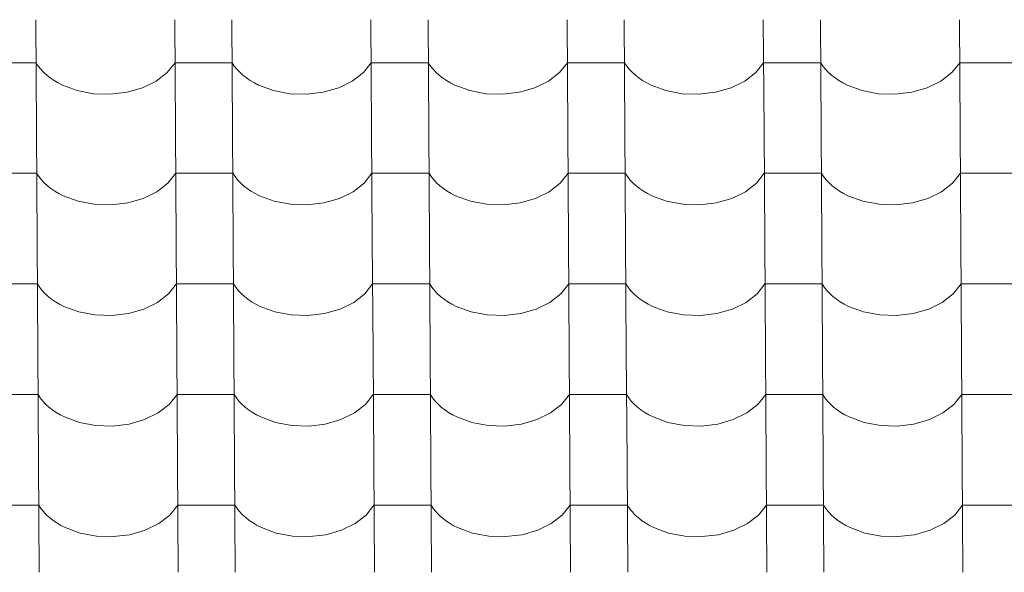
# Model space of a CAD drawing. Header units: millimetres. Extents: x -29001 to 109416, y -1251 to 13451.
# Tile 134 of 163: x -7272 to -6444, y 9963 to 10427. Entities that reach past the tile are written whole.
import ezdxf

# ---------------------------------------------------------------- set-up
doc = ezdxf.new("R2010")
doc.units = ezdxf.units.MM
doc.header["$MEASUREMENT"] = 0
doc.layers.add('POHLED JIŽNÍ_1_Konstrukce - nosné', color=7, linetype='Continuous')
doc.layers.add('POHLED JIŽNÍ_1_Nové_Výplně - Povrchové', color=7, linetype='Continuous')

# ---------------------------------------------------------------- blocks, each defined once
blk = doc.blocks.new('*X1', base_point=(-31394.74, -25864.88))
at = {"layer": 'POHLED JIŽNÍ_1_Nové_Výplně - Povrchové', "color": 21, "linetype": 'Continuous', "lineweight": 20, "true_color": 0xffaaaa}
for p, q in [((-7258.53, 10427.24), (-7257.95, 10334.56)), ((-7141.57, 10427.24), (-7140.99, 10334.56)), ((-7093.54, 10427.24), (-7092.96, 10334.56)), ((-6976.57, 10427.24), (-6975.99, 10334.56)), ((-6928.54, 10427.24), (-6927.96, 10334.56)), ((-6811.58, 10427.24), (-6811, 10334.56)), ((-6763.54, 10427.24), (-6762.96, 10334.56)), ((-6646.58, 10427.24), (-6646, 10334.56)), ((-6598.54, 10427.24), (-6597.96, 10334.56)), ((-6481.58, 10427.24), (-6481, 10334.56)), ((-7258.31, 10391.08), (-7282.32, 10391.08)), ((-7258.31, 10391.08), (-7256.47, 10388.29)), ((-7256.47, 10388.29), (-7254.33, 10385.59)), ((-7254.33, 10385.59), (-7251.9, 10383)), ((-7147.96, 10382.7), (-7141.34, 10391.08)), ((-7117.33, 10391.08), (-7141.34, 10391.08)), ((-7093.31, 10391.08), (-7117.33, 10391.08)), ((-7093.31, 10391.08), (-7091.47, 10388.29)), ((-7091.47, 10388.29), (-7089.33, 10385.59)), ((-7089.33, 10385.59), (-7086.91, 10383)), ((-6982.96, 10382.7), (-6976.35, 10391.08)), ((-6952.33, 10391.08), (-6976.35, 10391.08)), ((-6928.31, 10391.08), (-6952.33, 10391.08)), ((-6928.31, 10391.08), (-6926.47, 10388.29)), ((-6926.47, 10388.29), (-6924.33, 10385.59)), ((-6924.33, 10385.59), (-6921.91, 10383)), ((-6817.97, 10382.7), (-6811.35, 10391.08)), ((-6787.33, 10391.08), (-6811.35, 10391.08)), ((-6763.32, 10391.08), (-6787.33, 10391.08)), ((-6763.32, 10391.08), (-6761.47, 10388.29)), ((-6761.47, 10388.29), (-6759.34, 10385.59)), ((-6759.34, 10385.59), (-6756.91, 10383)), ((-6652.97, 10382.7), (-6646.35, 10391.08)), ((-6622.33, 10391.08), (-6646.35, 10391.08)), ((-6598.32, 10391.08), (-6622.33, 10391.08)), ((-6598.32, 10391.08), (-6596.48, 10388.29)), ((-6596.48, 10388.29), (-6594.34, 10385.59)), ((-6594.34, 10385.59), (-6591.91, 10383)), ((-6487.97, 10382.7), (-6481.35, 10391.08)), ((-6457.34, 10391.08), (-6481.35, 10391.08)), ((-6433.32, 10391.08), (-6457.34, 10391.08)), ((-7251.9, 10383), (-7249.21, 10380.54)), ((-7249.21, 10380.54), (-7246.25, 10378.21)), ((-7246.25, 10378.21), (-7243.05, 10376.04)), ((-7243.05, 10376.04), (-7239.63, 10374.02)), ((-7157.22, 10375.52), (-7147.96, 10382.7)), ((-7086.91, 10383), (-7084.21, 10380.54)), ((-7084.21, 10380.54), (-7081.25, 10378.21)), ((-7081.25, 10378.21), (-7078.06, 10376.04)), ((-7078.06, 10376.04), (-7074.63, 10374.02)), ((-6992.23, 10375.52), (-6982.96, 10382.7)), ((-6921.91, 10383), (-6919.21, 10380.54)), ((-6919.21, 10380.54), (-6916.26, 10378.21)), ((-6916.26, 10378.21), (-6913.06, 10376.04)), ((-6913.06, 10376.04), (-6909.63, 10374.02)), ((-6827.23, 10375.52), (-6817.97, 10382.7)), ((-6756.91, 10383), (-6754.22, 10380.54)), ((-6754.22, 10380.54), (-6751.26, 10378.21)), ((-6751.26, 10378.21), (-6748.06, 10376.04)), ((-6748.06, 10376.04), (-6744.64, 10374.02)), ((-6662.23, 10375.52), (-6652.97, 10382.7)), ((-6591.91, 10383), (-6589.22, 10380.54)), ((-6589.22, 10380.54), (-6586.26, 10378.21)), ((-6586.26, 10378.21), (-6583.06, 10376.04)), ((-6583.06, 10376.04), (-6579.64, 10374.02)), ((-6497.24, 10375.52), (-6487.97, 10382.7)), ((-7239.63, 10374.02), (-7236, 10372.17)), ((-7236, 10372.17), (-7223.52, 10367.6)), ((-7223.52, 10367.6), (-7209.85, 10365.01)), ((-7181.7, 10366.21), (-7168.67, 10369.93)), ((-7168.67, 10369.93), (-7157.22, 10375.52)), ((-7074.63, 10374.02), (-7071, 10372.17)), ((-7071, 10372.17), (-7058.53, 10367.6)), ((-7058.53, 10367.6), (-7044.85, 10365.01)), ((-7016.71, 10366.21), (-7003.67, 10369.93)), ((-7003.67, 10369.93), (-6992.23, 10375.52)), ((-6909.63, 10374.02), (-6906, 10372.17)), ((-6906, 10372.17), (-6893.53, 10367.6)), ((-6893.53, 10367.6), (-6879.85, 10365.01)), ((-6851.71, 10366.21), (-6838.67, 10369.93)), ((-6838.67, 10369.93), (-6827.23, 10375.52)), ((-6744.64, 10374.02), (-6741, 10372.17)), ((-6741, 10372.17), (-6728.53, 10367.6)), ((-6728.53, 10367.6), (-6714.86, 10365.01)), ((-6686.71, 10366.21), (-6673.67, 10369.93)), ((-6673.67, 10369.93), (-6662.23, 10375.52)), ((-6579.64, 10374.02), (-6576.01, 10372.17)), ((-6576.01, 10372.17), (-6563.53, 10367.6)), ((-6563.53, 10367.6), (-6549.86, 10365.01)), ((-6521.71, 10366.21), (-6508.68, 10369.93)), ((-6508.68, 10369.93), (-6497.24, 10375.52)), ((-7209.85, 10365.01), (-7195.67, 10364.54)), ((-7195.67, 10364.54), (-7181.7, 10366.21)), ((-7044.85, 10365.01), (-7030.67, 10364.54)), ((-7030.67, 10364.54), (-7016.71, 10366.21)), ((-6879.85, 10365.01), (-6865.67, 10364.54)), ((-6865.67, 10364.54), (-6851.71, 10366.21)), ((-6714.86, 10365.01), (-6700.68, 10364.54)), ((-6700.68, 10364.54), (-6686.71, 10366.21)), ((-6549.86, 10365.01), (-6535.68, 10364.54)), ((-6535.68, 10364.54), (-6521.71, 10366.21)), ((-7257.95, 10334.23), (-7257.37, 10241.55)), ((-7140.99, 10334.23), (-7140.41, 10241.55)), ((-7092.95, 10334.23), (-7092.37, 10241.55)), ((-6975.99, 10334.23), (-6975.41, 10241.55)), ((-6927.96, 10334.23), (-6927.38, 10241.55)), ((-6810.99, 10334.23), (-6810.41, 10241.55)), ((-6762.96, 10334.23), (-6762.38, 10241.55)), ((-6646, 10334.23), (-6645.42, 10241.55)), ((-6597.96, 10334.23), (-6597.38, 10241.55)), ((-6481, 10334.23), (-6480.42, 10241.55)), ((-7257.73, 10298.07), (-7281.74, 10298.07)), ((-7257.73, 10298.07), (-7255.88, 10295.28)), ((-7255.88, 10295.28), (-7253.75, 10292.58)), ((-7147.38, 10289.69), (-7140.76, 10298.07)), ((-7116.75, 10298.07), (-7140.76, 10298.07)), ((-7092.73, 10298.07), (-7116.75, 10298.07)), ((-7092.73, 10298.07), (-7090.89, 10295.28)), ((-7090.89, 10295.28), (-7088.75, 10292.58)), ((-6982.38, 10289.69), (-6975.77, 10298.07)), ((-6951.75, 10298.07), (-6975.77, 10298.07)), ((-6927.73, 10298.07), (-6951.75, 10298.07)), ((-6927.73, 10298.07), (-6925.89, 10295.28)), ((-6925.89, 10295.28), (-6923.75, 10292.58)), ((-6817.38, 10289.69), (-6810.77, 10298.07)), ((-6786.75, 10298.07), (-6810.77, 10298.07)), ((-6762.73, 10298.07), (-6786.75, 10298.07)), ((-6762.73, 10298.07), (-6760.89, 10295.28)), ((-6760.89, 10295.28), (-6758.75, 10292.58)), ((-6652.39, 10289.69), (-6645.77, 10298.07)), ((-6621.75, 10298.07), (-6645.77, 10298.07)), ((-6597.74, 10298.07), (-6621.75, 10298.07)), ((-6597.74, 10298.07), (-6595.89, 10295.28)), ((-6595.89, 10295.28), (-6593.76, 10292.58)), ((-6487.39, 10289.69), (-6480.77, 10298.07)), ((-6456.76, 10298.07), (-6480.77, 10298.07)), ((-6432.74, 10298.07), (-6456.76, 10298.07)), ((-7253.75, 10292.58), (-7251.32, 10290)), ((-7251.32, 10290), (-7248.63, 10287.53)), ((-7248.63, 10287.53), (-7245.67, 10285.2)), ((-7245.67, 10285.2), (-7242.47, 10283.03)), ((-7156.64, 10282.51), (-7147.38, 10289.69)), ((-7088.75, 10292.58), (-7086.32, 10290)), ((-7086.32, 10290), (-7083.63, 10287.53)), ((-7083.63, 10287.53), (-7080.67, 10285.2)), ((-7080.67, 10285.2), (-7077.48, 10283.03)), ((-6991.65, 10282.51), (-6982.38, 10289.69)), ((-6923.75, 10292.58), (-6921.33, 10290)), ((-6921.33, 10290), (-6918.63, 10287.53)), ((-6918.63, 10287.53), (-6915.68, 10285.2)), ((-6915.68, 10285.2), (-6912.48, 10283.03)), ((-6826.65, 10282.51), (-6817.38, 10289.69)), ((-6758.75, 10292.58), (-6756.33, 10290)), ((-6756.33, 10290), (-6753.63, 10287.53)), ((-6753.63, 10287.53), (-6750.68, 10285.2)), ((-6750.68, 10285.2), (-6747.48, 10283.03)), ((-6661.65, 10282.51), (-6652.39, 10289.69)), ((-6593.76, 10292.58), (-6591.33, 10290)), ((-6591.33, 10290), (-6588.64, 10287.53)), ((-6588.64, 10287.53), (-6585.68, 10285.2)), ((-6585.68, 10285.2), (-6582.48, 10283.03)), ((-6496.65, 10282.51), (-6487.39, 10289.69)), ((-7242.47, 10283.03), (-7239.05, 10281.01)), ((-7239.05, 10281.01), (-7235.41, 10279.16)), ((-7235.41, 10279.16), (-7222.94, 10274.59)), ((-7181.12, 10273.2), (-7168.09, 10276.92)), ((-7168.09, 10276.92), (-7156.64, 10282.51)), ((-7077.48, 10283.03), (-7074.05, 10281.01)), ((-7074.05, 10281.01), (-7070.42, 10279.16)), ((-7070.42, 10279.16), (-7057.95, 10274.59)), ((-7016.12, 10273.2), (-7003.09, 10276.92)), ((-7003.09, 10276.92), (-6991.65, 10282.51)), ((-6912.48, 10283.03), (-6909.05, 10281.01)), ((-6909.05, 10281.01), (-6905.42, 10279.16)), ((-6905.42, 10279.16), (-6892.95, 10274.59)), ((-6851.13, 10273.2), (-6838.09, 10276.92)), ((-6838.09, 10276.92), (-6826.65, 10282.51)), ((-6747.48, 10283.03), (-6744.06, 10281.01)), ((-6744.06, 10281.01), (-6740.42, 10279.16)), ((-6740.42, 10279.16), (-6727.95, 10274.59)), ((-6686.13, 10273.2), (-6673.09, 10276.92)), ((-6673.09, 10276.92), (-6661.65, 10282.51)), ((-6582.48, 10283.03), (-6579.06, 10281.01)), ((-6579.06, 10281.01), (-6575.43, 10279.16)), ((-6575.43, 10279.16), (-6562.95, 10274.59)), ((-6521.13, 10273.2), (-6508.1, 10276.92)), ((-6508.1, 10276.92), (-6496.65, 10282.51)), ((-7222.94, 10274.59), (-7209.27, 10272)), ((-7209.27, 10272), (-7195.09, 10271.53)), ((-7195.09, 10271.53), (-7181.12, 10273.2)), ((-7057.95, 10274.59), (-7044.27, 10272)), ((-7044.27, 10272), (-7030.09, 10271.53)), ((-7030.09, 10271.53), (-7016.12, 10273.2)), ((-6892.95, 10274.59), (-6879.27, 10272)), ((-6879.27, 10272), (-6865.09, 10271.53)), ((-6865.09, 10271.53), (-6851.13, 10273.2)), ((-6727.95, 10274.59), (-6714.28, 10272)), ((-6714.28, 10272), (-6700.09, 10271.53)), ((-6700.09, 10271.53), (-6686.13, 10273.2)), ((-6562.95, 10274.59), (-6549.28, 10272)), ((-6549.28, 10272), (-6535.1, 10271.53)), ((-6535.1, 10271.53), (-6521.13, 10273.2)), ((-7257.37, 10241.22), (-7256.79, 10148.54)), ((-7140.41, 10241.22), (-7139.83, 10148.54)), ((-7092.37, 10241.22), (-7091.79, 10148.54)), ((-6975.41, 10241.22), (-6974.83, 10148.54)), ((-6927.38, 10241.22), (-6926.8, 10148.54)), ((-6810.41, 10241.22), (-6809.83, 10148.54)), ((-6762.38, 10241.22), (-6761.8, 10148.54)), ((-6645.42, 10241.22), (-6644.84, 10148.54)), ((-6597.38, 10241.22), (-6596.8, 10148.54)), ((-6480.42, 10241.22), (-6479.84, 10148.54)), ((-7257.14, 10205.06), (-7281.16, 10205.06)), ((-7257.14, 10205.06), (-7255.3, 10202.27)), ((-7255.3, 10202.27), (-7253.16, 10199.57)), ((-7146.8, 10196.68), (-7140.18, 10205.06)), ((-7116.16, 10205.06), (-7140.18, 10205.06)), ((-7092.15, 10205.06), (-7116.16, 10205.06)), ((-7092.15, 10205.06), (-7090.31, 10202.27)), ((-7090.31, 10202.27), (-7088.17, 10199.57)), ((-6981.8, 10196.68), (-6975.18, 10205.06)), ((-6951.17, 10205.06), (-6975.18, 10205.06)), ((-6927.15, 10205.06), (-6951.17, 10205.06)), ((-6927.15, 10205.06), (-6925.31, 10202.27)), ((-6925.31, 10202.27), (-6923.17, 10199.57)), ((-6816.8, 10196.68), (-6810.19, 10205.06)), ((-6786.17, 10205.06), (-6810.19, 10205.06)), ((-6762.15, 10205.06), (-6786.17, 10205.06)), ((-6762.15, 10205.06), (-6760.31, 10202.27)), ((-6760.31, 10202.27), (-6758.17, 10199.57)), ((-6651.8, 10196.68), (-6645.19, 10205.06)), ((-6621.17, 10205.06), (-6645.19, 10205.06)), ((-6597.15, 10205.06), (-6621.17, 10205.06)), ((-6597.15, 10205.06), (-6595.31, 10202.27)), ((-6595.31, 10202.27), (-6593.17, 10199.57)), ((-6486.81, 10196.68), (-6480.19, 10205.06)), ((-6456.17, 10205.06), (-6480.19, 10205.06)), ((-6432.16, 10205.06), (-6456.17, 10205.06)), ((-7253.16, 10199.57), (-7250.74, 10196.99)), ((-7250.74, 10196.99), (-7248.04, 10194.52)), ((-7248.04, 10194.52), (-7245.09, 10192.2)), ((-7156.06, 10189.51), (-7146.8, 10196.68)), ((-7088.17, 10199.57), (-7085.74, 10196.99)), ((-7085.74, 10196.99), (-7083.05, 10194.52)), ((-7083.05, 10194.52), (-7080.09, 10192.2)), ((-6991.06, 10189.51), (-6981.8, 10196.68)), ((-6923.17, 10199.57), (-6920.75, 10196.99)), ((-6920.75, 10196.99), (-6918.05, 10194.52)), ((-6918.05, 10194.52), (-6915.09, 10192.2)), ((-6826.07, 10189.51), (-6816.8, 10196.68)), ((-6758.17, 10199.57), (-6755.75, 10196.99)), ((-6755.75, 10196.99), (-6753.05, 10194.52)), ((-6753.05, 10194.52), (-6750.1, 10192.2)), ((-6661.07, 10189.51), (-6651.8, 10196.68)), ((-6593.17, 10199.57), (-6590.75, 10196.99)), ((-6590.75, 10196.99), (-6588.05, 10194.52)), ((-6588.05, 10194.52), (-6585.1, 10192.2)), ((-6496.07, 10189.51), (-6486.81, 10196.68)), ((-7245.09, 10192.2), (-7241.89, 10190.02)), ((-7241.89, 10190.02), (-7238.47, 10188)), ((-7238.47, 10188), (-7234.83, 10186.15)), ((-7234.83, 10186.15), (-7222.36, 10181.58)), ((-7167.5, 10183.91), (-7156.06, 10189.51)), ((-7080.09, 10192.2), (-7076.89, 10190.02)), ((-7076.89, 10190.02), (-7073.47, 10188)), ((-7073.47, 10188), (-7069.84, 10186.15)), ((-7069.84, 10186.15), (-7057.36, 10181.58)), ((-7002.51, 10183.91), (-6991.06, 10189.51)), ((-6915.09, 10192.2), (-6911.9, 10190.02)), ((-6911.9, 10190.02), (-6908.47, 10188)), ((-6908.47, 10188), (-6904.84, 10186.15)), ((-6904.84, 10186.15), (-6892.37, 10181.58)), ((-6837.51, 10183.91), (-6826.07, 10189.51)), ((-6750.1, 10192.2), (-6746.9, 10190.02)), ((-6746.9, 10190.02), (-6743.47, 10188)), ((-6743.47, 10188), (-6739.84, 10186.15)), ((-6739.84, 10186.15), (-6727.37, 10181.58)), ((-6672.51, 10183.91), (-6661.07, 10189.51)), ((-6585.1, 10192.2), (-6581.9, 10190.02)), ((-6581.9, 10190.02), (-6578.48, 10188)), ((-6578.48, 10188), (-6574.84, 10186.15)), ((-6574.84, 10186.15), (-6562.37, 10181.58)), ((-6507.51, 10183.91), (-6496.07, 10189.51)), ((-7222.36, 10181.58), (-7208.69, 10178.99)), ((-7208.69, 10178.99), (-7194.5, 10178.52)), ((-7194.5, 10178.52), (-7180.54, 10180.19)), ((-7180.54, 10180.19), (-7167.5, 10183.91)), ((-7057.36, 10181.58), (-7043.69, 10178.99)), ((-7043.69, 10178.99), (-7029.51, 10178.52)), ((-7029.51, 10178.52), (-7015.54, 10180.19)), ((-7015.54, 10180.19), (-7002.51, 10183.91)), ((-6892.37, 10181.58), (-6878.69, 10178.99)), ((-6878.69, 10178.99), (-6864.51, 10178.52)), ((-6864.51, 10178.52), (-6850.54, 10180.19)), ((-6850.54, 10180.19), (-6837.51, 10183.91)), ((-6727.37, 10181.58), (-6713.69, 10178.99)), ((-6713.69, 10178.99), (-6699.51, 10178.52)), ((-6699.51, 10178.52), (-6685.55, 10180.19)), ((-6685.55, 10180.19), (-6672.51, 10183.91)), ((-6562.37, 10181.58), (-6548.7, 10178.99)), ((-6548.7, 10178.99), (-6534.51, 10178.52)), ((-6534.51, 10178.52), (-6520.55, 10180.19)), ((-6520.55, 10180.19), (-6507.51, 10183.91)), ((-7256.79, 10148.21), (-7256.21, 10055.54)), ((-7139.83, 10148.21), (-7139.25, 10055.54)), ((-7091.79, 10148.21), (-7091.21, 10055.54)), ((-6974.83, 10148.21), (-6974.25, 10055.54)), ((-6926.79, 10148.21), (-6926.21, 10055.54)), ((-6809.83, 10148.21), (-6809.25, 10055.54)), ((-6761.8, 10148.21), (-6761.22, 10055.54)), ((-6644.83, 10148.21), (-6644.25, 10055.54)), ((-6596.8, 10148.21), (-6596.22, 10055.54)), ((-6479.84, 10148.21), (-6479.26, 10055.54)), ((-7256.56, 10112.05), (-7280.58, 10112.05)), ((-7256.56, 10112.05), (-7254.72, 10109.26)), ((-7146.22, 10103.67), (-7139.6, 10112.05)), ((-7115.58, 10112.05), (-7139.6, 10112.05)), ((-7091.57, 10112.05), (-7115.58, 10112.05)), ((-7091.57, 10112.05), (-7089.72, 10109.26)), ((-6981.22, 10103.67), (-6974.6, 10112.05)), ((-6950.59, 10112.05), (-6974.6, 10112.05)), ((-6926.57, 10112.05), (-6950.59, 10112.05)), ((-6926.57, 10112.05), (-6924.73, 10109.26)), ((-6816.22, 10103.67), (-6809.6, 10112.05)), ((-6785.59, 10112.05), (-6809.6, 10112.05)), ((-6761.57, 10112.05), (-6785.59, 10112.05)), ((-6761.57, 10112.05), (-6759.73, 10109.26)), ((-6651.22, 10103.67), (-6644.61, 10112.05)), ((-6620.59, 10112.05), (-6644.61, 10112.05)), ((-6596.57, 10112.05), (-6620.59, 10112.05)), ((-6596.57, 10112.05), (-6594.73, 10109.26)), ((-6486.23, 10103.67), (-6479.61, 10112.05)), ((-6455.59, 10112.05), (-6479.61, 10112.05)), ((-6431.58, 10112.05), (-6455.59, 10112.05)), ((-7254.72, 10109.26), (-7252.58, 10106.56)), ((-7252.58, 10106.56), (-7250.16, 10103.98)), ((-7250.16, 10103.98), (-7247.46, 10101.51)), ((-7155.48, 10096.5), (-7146.22, 10103.67)), ((-7089.72, 10109.26), (-7087.59, 10106.56)), ((-7087.59, 10106.56), (-7085.16, 10103.98)), ((-7085.16, 10103.98), (-7082.47, 10101.51)), ((-6990.48, 10096.5), (-6981.22, 10103.67)), ((-6924.73, 10109.26), (-6922.59, 10106.56)), ((-6922.59, 10106.56), (-6920.16, 10103.98)), ((-6920.16, 10103.98), (-6917.47, 10101.51)), ((-6825.49, 10096.5), (-6816.22, 10103.67)), ((-6759.73, 10109.26), (-6757.59, 10106.56)), ((-6757.59, 10106.56), (-6755.17, 10103.98)), ((-6755.17, 10103.98), (-6752.47, 10101.51)), ((-6660.49, 10096.5), (-6651.22, 10103.67)), ((-6594.73, 10109.26), (-6592.59, 10106.56)), ((-6592.59, 10106.56), (-6590.17, 10103.98)), ((-6590.17, 10103.98), (-6587.47, 10101.51)), ((-6495.49, 10096.5), (-6486.23, 10103.67)), ((-7247.46, 10101.51), (-7244.51, 10099.19)), ((-7244.51, 10099.19), (-7241.31, 10097.01)), ((-7241.31, 10097.01), (-7237.88, 10094.99)), ((-7237.88, 10094.99), (-7234.25, 10093.14)), ((-7166.92, 10090.91), (-7155.48, 10096.5)), ((-7082.47, 10101.51), (-7079.51, 10099.19)), ((-7079.51, 10099.19), (-7076.31, 10097.01)), ((-7076.31, 10097.01), (-7072.89, 10094.99)), ((-7072.89, 10094.99), (-7069.25, 10093.14)), ((-7001.92, 10090.91), (-6990.48, 10096.5)), ((-6917.47, 10101.51), (-6914.51, 10099.19)), ((-6914.51, 10099.19), (-6911.31, 10097.01)), ((-6911.31, 10097.01), (-6907.89, 10094.99)), ((-6907.89, 10094.99), (-6904.26, 10093.14)), ((-6836.93, 10090.91), (-6825.49, 10096.5)), ((-6752.47, 10101.51), (-6749.52, 10099.19)), ((-6749.52, 10099.19), (-6746.32, 10097.01)), ((-6746.32, 10097.01), (-6742.89, 10094.99)), ((-6742.89, 10094.99), (-6739.26, 10093.14)), ((-6671.93, 10090.91), (-6660.49, 10096.5)), ((-6587.47, 10101.51), (-6584.52, 10099.19)), ((-6584.52, 10099.19), (-6581.32, 10097.01)), ((-6581.32, 10097.01), (-6577.9, 10094.99)), ((-6577.9, 10094.99), (-6574.26, 10093.14)), ((-6506.93, 10090.91), (-6495.49, 10096.5)), ((-7234.25, 10093.14), (-7221.78, 10088.57)), ((-7221.78, 10088.57), (-7208.1, 10085.98)), ((-7208.1, 10085.98), (-7193.92, 10085.51)), ((-7193.92, 10085.51), (-7179.96, 10087.18)), ((-7179.96, 10087.18), (-7166.92, 10090.91)), ((-7069.25, 10093.14), (-7056.78, 10088.57)), ((-7056.78, 10088.57), (-7043.11, 10085.98)), ((-7043.11, 10085.98), (-7028.93, 10085.51)), ((-7028.93, 10085.51), (-7014.96, 10087.18)), ((-7014.96, 10087.18), (-7001.92, 10090.91)), ((-6904.26, 10093.14), (-6891.78, 10088.57)), ((-6891.78, 10088.57), (-6878.11, 10085.98)), ((-6878.11, 10085.98), (-6863.93, 10085.51)), ((-6863.93, 10085.51), (-6849.96, 10087.18)), ((-6849.96, 10087.18), (-6836.93, 10090.91)), ((-6739.26, 10093.14), (-6726.79, 10088.57)), ((-6726.79, 10088.57), (-6713.11, 10085.98)), ((-6713.11, 10085.98), (-6698.93, 10085.51)), ((-6698.93, 10085.51), (-6684.97, 10087.18)), ((-6684.97, 10087.18), (-6671.93, 10090.91)), ((-6574.26, 10093.14), (-6561.79, 10088.57)), ((-6561.79, 10088.57), (-6548.11, 10085.98)), ((-6548.11, 10085.98), (-6533.93, 10085.51)), ((-6533.93, 10085.51), (-6519.97, 10087.18)), ((-6519.97, 10087.18), (-6506.93, 10090.91)), ((-7256.21, 10055.2), (-7255.63, 9962.53)), ((-7139.24, 10055.2), (-7138.66, 9962.53)), ((-7091.21, 10055.2), (-7090.63, 9962.53)), ((-6974.25, 10055.2), (-6973.67, 9962.53)), ((-6926.21, 10055.2), (-6925.63, 9962.53)), ((-6809.25, 10055.2), (-6808.67, 9962.53)), ((-6761.21, 10055.2), (-6760.64, 9962.53)), ((-6644.25, 10055.2), (-6643.67, 9962.53)), ((-6596.22, 10055.2), (-6595.64, 9962.53)), ((-6479.25, 10055.2), (-6478.68, 9962.53)), ((-7255.98, 10019.04), (-7280, 10019.04)), ((-7255.98, 10019.04), (-7254.14, 10016.25)), ((-7254.14, 10016.25), (-7252, 10013.56)), ((-7252, 10013.56), (-7249.58, 10010.97)), ((-7145.63, 10010.66), (-7139.02, 10019.04)), ((-7115, 10019.04), (-7139.02, 10019.04)), ((-7090.98, 10019.04), (-7115, 10019.04)), ((-7090.98, 10019.04), (-7089.14, 10016.25)), ((-7089.14, 10016.25), (-7087, 10013.56)), ((-7087, 10013.56), (-7084.58, 10010.97)), ((-6980.64, 10010.66), (-6974.02, 10019.04)), ((-6950, 10019.04), (-6974.02, 10019.04)), ((-6925.99, 10019.04), (-6950, 10019.04)), ((-6925.99, 10019.04), (-6924.14, 10016.25)), ((-6924.14, 10016.25), (-6922.01, 10013.56)), ((-6922.01, 10013.56), (-6919.58, 10010.97)), ((-6815.64, 10010.66), (-6809.02, 10019.04)), ((-6785.01, 10019.04), (-6809.02, 10019.04)), ((-6760.99, 10019.04), (-6785.01, 10019.04)), ((-6760.99, 10019.04), (-6759.15, 10016.25)), ((-6759.15, 10016.25), (-6757.01, 10013.56)), ((-6757.01, 10013.56), (-6754.59, 10010.97)), ((-6650.64, 10010.66), (-6644.03, 10019.04)), ((-6620.01, 10019.04), (-6644.03, 10019.04)), ((-6595.99, 10019.04), (-6620.01, 10019.04)), ((-6595.99, 10019.04), (-6594.15, 10016.25)), ((-6594.15, 10016.25), (-6592.01, 10013.56)), ((-6592.01, 10013.56), (-6589.59, 10010.97)), ((-6485.64, 10010.66), (-6479.03, 10019.04)), ((-6455.01, 10019.04), (-6479.03, 10019.04)), ((-6430.99, 10019.04), (-6455.01, 10019.04)), ((-7249.58, 10010.97), (-7246.88, 10008.5)), ((-7246.88, 10008.5), (-7243.93, 10006.18)), ((-7243.93, 10006.18), (-7240.73, 10004)), ((-7240.73, 10004), (-7237.3, 10001.98)), ((-7166.34, 9997.9), (-7154.9, 10003.49)), ((-7154.9, 10003.49), (-7145.63, 10010.66)), ((-7084.58, 10010.97), (-7081.88, 10008.5)), ((-7081.88, 10008.5), (-7078.93, 10006.18)), ((-7078.93, 10006.18), (-7075.73, 10004)), ((-7075.73, 10004), (-7072.31, 10001.98)), ((-7001.34, 9997.9), (-6989.9, 10003.49)), ((-6989.9, 10003.49), (-6980.64, 10010.66)), ((-6919.58, 10010.97), (-6916.89, 10008.5)), ((-6916.89, 10008.5), (-6913.93, 10006.18)), ((-6913.93, 10006.18), (-6910.73, 10004)), ((-6910.73, 10004), (-6907.31, 10001.98)), ((-6836.35, 9997.9), (-6824.9, 10003.49)), ((-6824.9, 10003.49), (-6815.64, 10010.66)), ((-6754.59, 10010.97), (-6751.89, 10008.5)), ((-6751.89, 10008.5), (-6748.93, 10006.18)), ((-6748.93, 10006.18), (-6745.74, 10004)), ((-6745.74, 10004), (-6742.31, 10001.98)), ((-6671.35, 9997.9), (-6659.91, 10003.49)), ((-6659.91, 10003.49), (-6650.64, 10010.66)), ((-6589.59, 10010.97), (-6586.89, 10008.5)), ((-6586.89, 10008.5), (-6583.94, 10006.18)), ((-6583.94, 10006.18), (-6580.74, 10004)), ((-6580.74, 10004), (-6577.31, 10001.98)), ((-6506.35, 9997.9), (-6494.91, 10003.49)), ((-6494.91, 10003.49), (-6485.64, 10010.66)), ((-7237.3, 10001.98), (-7233.67, 10000.13)), ((-7233.67, 10000.13), (-7221.2, 9995.56)), ((-7221.2, 9995.56), (-7207.52, 9992.97)), ((-7179.38, 9994.17), (-7166.34, 9997.9)), ((-7072.31, 10001.98), (-7068.67, 10000.13)), ((-7068.67, 10000.13), (-7056.2, 9995.56)), ((-7056.2, 9995.56), (-7042.53, 9992.97)), ((-7014.38, 9994.17), (-7001.34, 9997.9)), ((-6907.31, 10001.98), (-6903.68, 10000.13)), ((-6903.68, 10000.13), (-6891.2, 9995.56)), ((-6891.2, 9995.56), (-6877.53, 9992.97)), ((-6849.38, 9994.17), (-6836.35, 9997.9)), ((-6742.31, 10001.98), (-6738.68, 10000.13)), ((-6738.68, 10000.13), (-6726.21, 9995.56)), ((-6726.21, 9995.56), (-6712.53, 9992.97)), ((-6684.38, 9994.17), (-6671.35, 9997.9)), ((-6577.31, 10001.98), (-6573.68, 10000.13)), ((-6573.68, 10000.13), (-6561.21, 9995.56)), ((-6561.21, 9995.56), (-6547.53, 9992.97)), ((-6519.39, 9994.17), (-6506.35, 9997.9)), ((-7207.52, 9992.97), (-7193.34, 9992.5)), ((-7193.34, 9992.5), (-7179.38, 9994.17)), ((-7042.53, 9992.97), (-7028.34, 9992.5)), ((-7028.34, 9992.5), (-7014.38, 9994.17)), ((-6877.53, 9992.97), (-6863.35, 9992.5)), ((-6863.35, 9992.5), (-6849.38, 9994.17)), ((-6712.53, 9992.97), (-6698.35, 9992.5)), ((-6698.35, 9992.5), (-6684.38, 9994.17)), ((-6547.53, 9992.97), (-6533.35, 9992.5)), ((-6533.35, 9992.5), (-6519.39, 9994.17))]:
    blk.add_line(p, q, dxfattribs=at)

msp = doc.modelspace()

# ---------------------------------------------------------------- block references
at = {"layer": 'POHLED JIŽNÍ_1_Konstrukce - nosné', "color": 9, "linetype": 'Continuous', "lineweight": 13}
msp.add_blockref('*X1', (-31394.74, -25864.88), dxfattribs=at)

doc.saveas('drawing.dxf')
